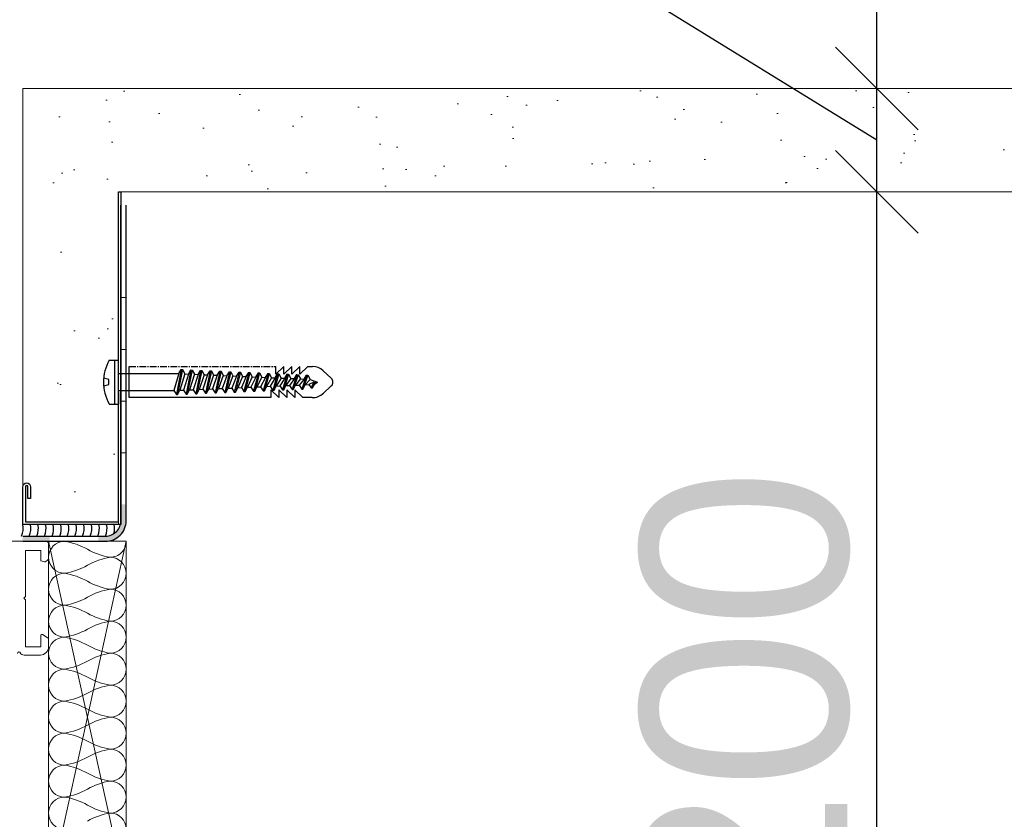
# Model space of a CAD drawing. Header units: millimetres. Extents: x 3652085 to 3778338, y -303702 to -273644.
# Tile 218 of 256: x 3693484 to 3693674, y -284879 to -284725. Entities that reach past the tile are written whole.
import ezdxf

# ---------------------------------------------------------------- set-up
doc = ezdxf.new("R2010")
doc.units = ezdxf.units.MM
doc.header["$PDMODE"] = 34
for name, pattern in [('CENTER', [2, 1.25, -0.25, 0.25, -0.25]), ('DASHED', [0.75, 0.5, -0.25]), ('HIDDEN2', [4.7625, 3.175, -1.5875])]:
    doc.linetypes.add(name, pattern=pattern)
for name, color, linetype, lineweight in [('021 Various', 7, 'Continuous', 5), ('A-Detl-Thin', 150, 'Continuous', 18), ('DIM-03    (HAUSART)', 111, 'Continuous', 5), ('G-Detl-Thin', 151, 'Continuous', 25)]:
    doc.layers.add(name, color=color, linetype=linetype, lineweight=lineweight)
for name, color, linetype in [('1', 7, 'Continuous'), ('ATTACHMT', 7, 'Continuous'), ('FIXINGS', 7, 'Continuous')]:
    doc.layers.add(name, color=color, linetype=linetype)
doc.styles.add('1-20 Eng HA', font='arial.ttf', dxfattribs={"height": 40})
doc.dimstyles.new('1-20 Eng HA', dxfattribs={"dimtxt": 40, "dimasz": 16, "dimexe": 16, "dimexo": 5, "dimgap": 5, "dimtad": 1, "dimdec": 0, "dimlfac": -1, "dimzin": 0, "dimdsep": 46, "dimtxsty": '1-20 Eng HA', "dimblk": 'OBLIQUE', "dimcen": 0.09, "dimdle": 16, "dimclrd": 256, "dimclre": 256, "dimclrt": 256, "dimadec": 0, "dimazin": 0, "dimtfac": 1, "dimtdec": 0, "dimtofl": 0, "dimtmove": 0, "dimatfit": 3, "dimldrblk": 'OBLIQUE', "dimfxl": 1, "dimtolj": 1, "dimtzin": 0, "dimlwe": 0, "dimarcsym": 0})

# ---------------------------------------------------------------- blocks, each defined once
blk = doc.blocks.new('F_042')
at = {"lineweight": 0}
blk.add_lwpolyline([(19, -14.37), (-19, -14.37, 0.198913), (-19.35, -14.51, 0.198913), (-19.5, -14.87), (-19.5, -17.65, 0.267858), (-19.25, -18.08), (-18.82, -18.33, 0.198991), (-18.67, -18.35), (-18, -18.17), (-18, -16.17), (-15, -16.17), (-15, -25.07), (-14.7, -25.37), (-15, -25.67), (-15, -34.77), (-17.99, -34.77), (-17.99, -32.57, 0.57735), (-18.29, -32.4), (-19.24, -32.94, 0.267946), (-19.49, -33.38), (-19.49, -34.76, 0.413824), (-17.9, -36.36), (-15, -36.37, 0.146116), (-14.12, -36.11, 0.186234), (-14.04, -35.99, -0.879905), (-13.45, -36.07)], format="xyb", dxfattribs=at)
blk = doc.blocks.new('Dubel_1')
at = {"layer": 'FIXINGS', "color": 7}
for p, q in [((1.14, 4.24), (2.9, 4.24)), ((2.23, -4.24), (2.23, 4.24)), ((2.9, 2.04), (2.9, 4.24)), ((2.9, -2.04), (2.9, 2.04)), ((5, -3), (5, 3)), ((15.07, 2.42), (14.13, -2.42)), ((15.3, 2.41), (14.36, -2.41)), ((14.57, 1.63), (15.07, 2.42)), ((15.07, 2.42), (15.3, 2.41)), ((15.3, 2.41), (15.73, 1.58)), ((16.93, 2.34), (16, -2.34)), ((17.16, 2.33), (16.23, -2.33)), ((16.43, 1.55), (16.93, 2.34)), ((16.93, 2.34), (17.16, 2.33)), ((17.16, 2.33), (17.59, 1.5)), ((18.79, 2.26), (17.86, -2.26)), ((19.03, 2.25), (18.09, -2.25)), ((18.3, 1.47), (18.79, 2.26)), ((18.79, 2.26), (19.03, 2.25)), ((19.03, 2.25), (19.46, 1.42)), ((20.66, 2.17), (19.73, -2.17)), ((20.89, 2.16), (19.96, -2.16)), ((20.16, 1.39), (20.66, 2.17)), ((20.66, 2.17), (20.89, 2.16)), ((20.89, 2.16), (21.32, 1.34)), ((22.52, 2.09), (21.59, -2.09)), ((22.76, 2.08), (21.82, -2.08)), ((22.03, 1.31), (22.52, 2.09)), ((22.52, 2.09), (22.76, 2.08)), ((22.76, 2.08), (23.19, 1.26)), ((24.39, 2.01), (23.46, -2.01)), ((24.62, 2), (23.69, -2)), ((23.89, 1.23), (24.39, 2.01)), ((24.39, 2.01), (24.62, 2)), ((24.62, 2), (25.05, 1.18)), ((26.25, 1.93), (25.32, -1.93)), ((26.49, 1.92), (25.55, -1.92)), ((25.76, 1.15), (26.25, 1.93)), ((26.25, 1.93), (26.49, 1.92)), ((26.49, 1.92), (26.92, 1.1)), ((34.89, 3), (33.34, 1.51)), ((33.34, 1.51), (33.34, 3)), ((36.45, 3), (34.89, 1.51)), ((34.89, 1.51), (34.89, 3)), ((38, 3), (36.45, 1.51)), ((36.45, 1.51), (36.45, 3)), ((39.55, 3), (38, 1.51)), ((38, 1.51), (38, 3)), ((42.5, 2.2), (44.09, 0.73)), ((1.07, 0.5), (0.03, 0.75)), ((1.07, -0.5), (1.07, 0.5)), ((2.9, 1.63), (14.57, 1.63)), ((14.57, 1.63), (13.63, -1.63)), ((15.73, 1.58), (14.79, -1.58)), ((16.43, 1.55), (15.5, -1.55)), ((15.73, 1.58), (16.43, 1.55)), ((17.59, 1.5), (16.66, -1.5)), ((18.3, 1.47), (17.36, -1.47)), ((17.59, 1.5), (18.3, 1.47)), ((19.46, 1.42), (18.52, -1.42)), ((20.16, 1.39), (19.23, -1.39)), ((19.46, 1.42), (20.16, 1.39)), ((21.32, 1.34), (20.39, -1.34)), ((22.03, 1.31), (21.09, -1.31)), ((21.32, 1.34), (22.03, 1.31)), ((23.19, 1.26), (22.25, -1.26)), ((23.89, 1.23), (22.96, -1.23)), ((23.19, 1.26), (23.89, 1.23)), ((25.05, 1.18), (24.12, -1.18)), ((25.76, 1.15), (24.82, -1.15)), ((25.05, 1.18), (25.76, 1.15)), ((26.92, 1.1), (25.98, -1.1)), ((27.62, 1.06), (26.69, -1.06)), ((26.92, 1.1), (27.62, 1.06)), ((28.12, 1.85), (27.19, -1.85)), ((28.35, 1.84), (27.42, -1.84)), ((27.62, 1.06), (28.12, 1.85)), ((28.78, 1.01), (27.85, -1.01)), ((28.12, 1.85), (28.35, 1.84)), ((28.35, 1.84), (28.78, 1.01)), ((29.48, 0.98), (28.55, -0.98)), ((28.78, 1.01), (29.48, 0.98)), ((29.98, 1.77), (29.05, -1.77)), ((30.22, 1.76), (29.28, -1.76)), ((29.48, 0.98), (29.98, 1.77)), ((30.65, 0.93), (29.71, -0.93)), ((29.98, 1.77), (30.22, 1.76)), ((30.22, 1.76), (30.65, 0.93)), ((31.35, 0.9), (30.42, -0.9)), ((30.65, 0.93), (31.35, 0.9)), ((31.85, 1.69), (30.92, -1.69)), ((32.08, 1.68), (31.15, -1.68)), ((31.35, 0.9), (31.85, 1.69)), ((32.51, 0.85), (31.58, -0.85)), ((31.85, 1.69), (32.08, 1.68)), ((32.08, 1.68), (32.51, 0.85)), ((33.21, 0.82), (32.28, -0.82)), ((32.51, 0.85), (33.21, 0.82)), ((33.71, 1.6), (32.78, -1.6)), ((33.95, 1.59), (33.01, -1.59)), ((33.21, 0.82), (33.71, 1.6)), ((34.38, 0.77), (33.44, -0.77)), ((33.71, 1.6), (33.95, 1.59)), ((33.95, 1.59), (34.38, 0.77)), ((35.08, 0.74), (34.15, -0.74)), ((34.38, 0.77), (35.08, 0.74)), ((35.58, 1.52), (34.65, -1.52)), ((35.81, 1.51), (34.88, -1.51)), ((35.08, 0.74), (35.58, 1.52)), ((36.24, 0.69), (35.31, -0.69)), ((35.58, 1.52), (35.81, 1.51)), ((35.81, 1.51), (36.24, 0.69)), ((36.94, 0.66), (36.01, -0.66)), ((36.24, 0.69), (36.94, 0.66)), ((37.44, 1.44), (36.51, -1.44)), ((37.68, 1.43), (36.74, -1.43)), ((36.94, 0.66), (37.44, 1.44)), ((38.11, 0.61), (37.17, -0.61)), ((37.44, 1.44), (37.68, 1.43)), ((37.68, 1.43), (38.11, 0.61)), ((38.81, 0.58), (37.88, -0.58)), ((38.11, 0.61), (38.81, 0.58)), ((39.31, 1.36), (38.38, -1.36)), ((39.54, 1.35), (38.61, -1.35)), ((38.81, 0.58), (39.31, 1.36)), ((39.97, 0.53), (39.04, -0.53)), ((39.31, 1.36), (39.54, 1.35)), ((39.54, 1.35), (39.97, 0.53)), ((40.71, 0), (39.74, -0.49)), ((39.97, 0.53), (41.41, 0)), ((40.71, 0), (40.22, -1.12)), ((40.94, 0), (40.46, -1.11)), ((40.94, 0), (40.9, -0.36)), ((40.9, -0.36), (41.41, 0)), ((0.03, -0.75), (1.07, -0.5)), ((2.9, -1.63), (13.63, -1.63)), ((13.63, -1.63), (14.13, -2.42)), ((14.36, -2.41), (14.79, -1.58)), ((14.79, -1.58), (15.5, -1.55)), ((15.5, -1.55), (16, -2.34)), ((16.23, -2.33), (16.66, -1.5)), ((16.66, -1.5), (17.36, -1.47)), ((17.36, -1.47), (17.86, -2.26)), ((18.09, -2.25), (18.52, -1.42)), ((18.52, -1.42), (19.23, -1.39)), ((19.23, -1.39), (19.73, -2.17)), ((19.96, -2.16), (20.39, -1.34)), ((20.39, -1.34), (21.09, -1.31)), ((21.09, -1.31), (21.59, -2.09)), ((21.82, -2.08), (22.25, -1.26)), ((22.25, -1.26), (22.96, -1.23)), ((22.96, -1.23), (23.46, -2.01)), ((23.69, -2), (24.12, -1.18)), ((24.12, -1.18), (24.82, -1.15)), ((24.82, -1.15), (25.32, -1.93)), ((25.55, -1.92), (25.98, -1.1)), ((25.98, -1.1), (26.69, -1.06)), ((26.69, -1.06), (27.19, -1.85)), ((27.19, -1.85), (27.42, -1.84)), ((27.42, -1.84), (27.85, -1.01)), ((27.85, -1.01), (28.55, -0.98)), ((28.55, -0.98), (29.05, -1.77)), ((29.05, -1.77), (29.28, -1.76)), ((29.28, -1.76), (29.71, -0.93)), ((29.71, -0.93), (30.42, -0.9)), ((30.42, -0.9), (30.92, -1.69)), ((30.92, -1.69), (31.15, -1.68)), ((31.15, -1.68), (31.58, -0.85)), ((31.58, -0.85), (32.28, -0.82)), ((32.28, -0.82), (32.78, -1.6)), ((33.94, -3), (32.38, -1.51)), ((32.38, -1.51), (32.38, -3)), ((32.78, -1.6), (33.01, -1.59)), ((33.01, -1.59), (33.44, -0.77)), ((33.44, -0.77), (34.15, -0.74)), ((35.49, -3), (33.94, -1.51)), ((33.94, -1.51), (33.94, -3)), ((34.15, -0.74), (34.65, -1.52)), ((34.65, -1.52), (34.88, -1.51)), ((34.88, -1.51), (35.31, -0.69)), ((35.31, -0.69), (36.01, -0.66)), ((37.04, -3), (35.49, -1.51)), ((35.49, -1.51), (35.49, -3)), ((36.01, -0.66), (36.51, -1.44)), ((36.51, -1.44), (36.74, -1.43)), ((36.74, -1.43), (37.17, -0.61)), ((38.59, -3), (37.04, -1.51)), ((37.04, -1.51), (37.04, -3)), ((37.17, -0.61), (37.88, -0.58)), ((37.88, -0.58), (38.38, -1.36)), ((38.38, -1.36), (38.61, -1.35)), ((38.61, -1.35), (39.04, -0.53)), ((39.04, -0.53), (39.74, -0.49)), ((39.74, -0.49), (40.22, -1.12)), ((40.22, -1.12), (40.46, -1.11)), ((40.46, -1.11), (40.9, -0.36)), ((42.5, -2.2), (44.09, -0.73)), ((2.9, -2.04), (2.9, -4.24)), ((32.38, -3), (5, -3)), ((14.13, -2.42), (14.36, -2.41)), ((16, -2.34), (16.23, -2.33)), ((17.86, -2.26), (18.09, -2.25)), ((19.73, -2.17), (19.96, -2.16)), ((21.59, -2.09), (21.82, -2.08)), ((23.46, -2.01), (23.69, -2)), ((25.32, -1.93), (25.55, -1.92)), ((40.37, -3), (38.59, -3)), ((1.14, -4.24), (2.9, -4.24))]:
    blk.add_line(p, q, dxfattribs=at)
at = {"layer": 'FIXINGS', "color": 7, "linetype": 'CENTER'}
for p, q in [((5, 3), (33.34, 3)), ((39.55, 3), (40.46, 3))]:
    blk.add_line(p, q, dxfattribs=at)
at = {"layer": 'FIXINGS', "color": 7}
for centre, radius, start, end in [((8.46, 0), 8.46, 149.9384, 210.0616), ((40.46, 0), 3, 47.3071, 89.9854), ((43.41, 0), 1, 312.6929, 47.3071), ((40.46, 0), 3, 268.1701, 314.2616)]:
    blk.add_arc(centre, radius, start, end, dxfattribs=at)
blk = doc.blocks.new('_Oblique')
at = {"color": 0, "linetype": 'ByBlock', "lineweight": -2}
blk.add_line((-0.5, -0.5), (0.5, 0.5), dxfattribs=at)
blk = doc.blocks.new('*D461')
at = {"layer": 'Defpoints', "color": 0, "lineweight": 0, "transparency": 16777216}
for p in [(3693633.05, -284758.14), (3693649.67, -284758.14), (3693633.05, -284958.14)]:
    blk.add_point(p, dxfattribs=at)
at = {"layer": 'DIM-03    (HAUSART)', "lineweight": -2, "transparency": 16777216}
blk.add_line((3693649.67, -284974.14), (3693649.67, -284742.14), dxfattribs=at)
at = {"layer": 'DIM-03    (HAUSART)', "linetype": 'HIDDEN2', "lineweight": 0, "transparency": 16777216}
for p, q in [((3693638.05, -284758.14), (3693665.67, -284758.14)), ((3693638.05, -284958.14), (3693665.67, -284958.14))]:
    blk.add_line(p, q, dxfattribs=at)
at = {"layer": 'DIM-03    (HAUSART)', "lineweight": -2, "transparency": 16777216, "xscale": 16, "yscale": 16, "zscale": 16}
for p, rotation in [((3693649.67, -284758.14), 90), ((3693649.67, -284958.14), 270)]:
    blk.add_blockref('_Oblique', p, dxfattribs=dict(at, rotation=rotation))
at = {"layer": 'DIM-03    (HAUSART)', "lineweight": 0, "transparency": 16777216, "insert": (3693624.25, -284858.14), "char_height": 40, "attachment_point": 5, "rotation": 90, "style": '1-20 Eng HA'}
blk.add_mtext('\\A1;200', dxfattribs=at)
blk = doc.blocks.new('*D462')
at = {"layer": 'Defpoints', "color": 0, "lineweight": 0, "transparency": 16777216}
for p in [(3693649.67, -284738.14), (3693649.67, -284738.14), (3693633.05, -284758.14)]:
    blk.add_point(p, dxfattribs=at)
at = {"layer": 'DIM-03    (HAUSART)', "lineweight": -2, "transparency": 16777216}
for p, q in [((3693597.82, -284716.21), (3693597.82, -284648.36)), ((3693649.67, -284748.14), (3693597.82, -284716.21)), ((3693649.67, -284774.14), (3693649.67, -284722.14))]:
    blk.add_line(p, q, dxfattribs=at)
at = {"layer": 'DIM-03    (HAUSART)', "linetype": 'HIDDEN2', "lineweight": 0, "transparency": 16777216}
for p, q in [((3693654.67, -284738.14), (3693665.67, -284738.14)), ((3693638.05, -284758.14), (3693665.67, -284758.14))]:
    blk.add_line(p, q, dxfattribs=at)
at = {"layer": 'DIM-03    (HAUSART)', "lineweight": -2, "transparency": 16777216, "xscale": 16, "yscale": 16, "zscale": 16}
for p, rotation in [((3693649.67, -284738.14), 90), ((3693649.67, -284758.14), 270)]:
    blk.add_blockref('_Oblique', p, dxfattribs=dict(at, rotation=rotation))
at = {"layer": 'DIM-03    (HAUSART)', "lineweight": 0, "transparency": 16777216, "insert": (3693572.4, -284682.29), "char_height": 40, "attachment_point": 5, "rotation": 90, "style": '1-20 Eng HA'}
blk.add_mtext('\\A1;20', dxfattribs=at)

msp = doc.modelspace()

# ---------------------------------------------------------------- hatches: boundary and pattern name
at = {"layer": '021 Various'}
h = msp.add_hatch(dxfattribs=at)
h.set_pattern_fill('SITEWORK_SAND', color=256, scale=10, angle=-90, style=0, pattern_type=2)
h.set_pattern_definition([(307.5, (6170721.124, 13567992.66), (19.26823769, 0.62993358), [0, -15.2, 0, -17, 0, -16.25]), (277.5, (6170721.124, 13567992.66), (28.22146065, -17.697767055), [0, -8.2, 0, -13.7, 0, -5.25]), (237.5, (6170721.124, 13568004.96), (0.056590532, -31.141418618), [0, -5, 0, -18, 0, -23.5]), (227.5, (6170721.124, 13568004.96), (8.776755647, -30.061266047), [0, -2.5, 0, -11.8, 0, -13.5])])
h.paths.add_polyline_path([(3693484.42, -284738.12), (3693484.42, -284758.12), (3693484.42, -284812.59, -1), (3693485.92, -284812.59), (3693485.92, -284814.84), (3693485.42, -284814.84), (3693485.42, -284812.59, 1), (3693484.92, -284812.59), (3693484.92, -284819.34), (3693502.92, -284819.34), (3693502.92, -284796.57), (3693501.15, -284796.57, -0.268526), (3693501.15, -284788.1), (3693502.92, -284788.1), (3693502.92, -284758.14), (3693796.21, -284758.14), (3693796.21, -284738.12)])
at = {"layer": 'ATTACHMT', "linetype": 'Continuous', "lineweight": -3}
for points in [[(3693499.04, -284825.71), (3693499.04, -284824.71), (3693500.42, -284824.71, 0.414214), (3693503.42, -284821.71), (3693503.42, -284818.59), (3693504.42, -284818.59), (3693504.42, -284821.71, -0.414214), (3693500.42, -284825.71)], [(3693489.6, -284825.71), (3693489.6, -284824.71), (3693484.42, -284824.71), (3693484.42, -284825.71)]]:
    msp.add_hatch(color=7, dxfattribs=at).paths.add_polyline_path(points)

# ---------------------------------------------------------------- linework, layer by layer
at = {"lineweight": 0, "elevation": -180000}
for points in [[(3693503.42, -284778.59), (3693504.42, -284778.59), (3693504.42, -284788.59), (3693503.42, -284788.59), (3693503.42, -284778.59)], [(3693503.42, -284798.59), (3693504.42, -284798.59), (3693504.42, -284808.59), (3693503.42, -284808.59), (3693503.42, -284798.59)]]:
    msp.add_lwpolyline(points, close=True, dxfattribs=at)
at = {"layer": '021 Various', "elevation": -180000}
msp.add_lwpolyline([(3693484.42, -284822.43), (3693502.92, -284822.43), (3693502.92, -284758.12), (3693504.42, -284758.12), (3693504.42, -284758.12), (3693504.42, -284758.14), (3693796.21, -284758.14), (3693796.21, -284738.14), (3693484.42, -284738.14), (3693484.42, -284819.34), (3693484.42, -284822.43)], close=True, dxfattribs=at)
at = {"layer": '1', "linetype": 'Continuous', "lineweight": 0, "elevation": -180000}
msp.add_lwpolyline([(3693504.42, -284825.71), (3693486.1, -284825.71)], dxfattribs=at)
at = {"layer": 'A-Detl-Thin', "color": 3, "lineweight": 0, "elevation": -180000}
for points in [[(3693504.42, -284825.71, -0.414214), (3693501.33, -284828.8, -0.088209), (3693496.92, -284827.25, 0.088209), (3693492.51, -284825.71, 1), (3693492.51, -284831.89, 0.088209), (3693496.92, -284830.35, -0.088209), (3693501.33, -284828.8, -1), (3693501.33, -284834.98, -0.088209), (3693496.92, -284833.44, 0.088209), (3693492.51, -284831.89, 1), (3693492.51, -284838.07, 0.088209), (3693496.92, -284836.53, -0.088209), (3693501.33, -284834.98, -1), (3693501.33, -284841.16, -0.088209), (3693496.92, -284839.62, 0.088209), (3693492.51, -284838.07, 1), (3693492.51, -284844.25, 0.088209), (3693496.92, -284842.71, -0.088209), (3693501.33, -284841.16, -1), (3693501.33, -284847.35, -0.088209), (3693496.92, -284845.8, 0.088209), (3693492.51, -284844.25, 1), (3693492.51, -284850.44, 0.088209), (3693496.92, -284848.89, -0.088209), (3693501.33, -284847.35, -1), (3693501.33, -284853.53, -0.088209), (3693496.92, -284851.98, 0.088209), (3693492.51, -284850.44, 1), (3693492.51, -284856.62, 0.088209), (3693496.92, -284855.07, -0.088209), (3693501.33, -284853.53, -1), (3693501.33, -284859.71, -0.088209), (3693496.92, -284858.16, 0.088209), (3693492.51, -284856.62, 1), (3693492.51, -284862.8, 0.088209), (3693496.92, -284861.25, -0.088209), (3693501.33, -284859.71, -1), (3693501.33, -284865.89, -0.088209), (3693496.92, -284864.35, 0.088209), (3693492.51, -284862.8, 1), (3693492.51, -284868.98, 0.088209), (3693496.92, -284867.44, -0.088209), (3693501.33, -284865.89, -1), (3693501.33, -284872.07, -0.088209), (3693496.92, -284870.53, 0.088209), (3693492.51, -284868.98, 1), (3693492.51, -284875.16, 0.088209), (3693496.92, -284873.62, -0.088209), (3693501.33, -284872.07, -1), (3693501.33, -284878.25, -0.088209), (3693496.92, -284876.71, 0.088209), (3693492.51, -284875.16, 1), (3693492.51, -284881.35, 0.088209)], [(3693496.92, -284879.8, -0.088209), (3693501.33, -284878.25, -1), (3693501.33, -284884.44, -0.088209)]]:
    msp.add_lwpolyline(points, format="xyb", dxfattribs=at)
at = {"layer": 'ATTACHMT', "color": 7, "linetype": 'Continuous', "lineweight": -3, "elevation": -180000}
msp.add_lwpolyline([(3693485.42, -284815.18, 1), (3693484.92, -284815.18), (3693484.92, -284821.93), (3693502.92, -284821.93), (3693502.92, -284758.12), (3693503.42, -284758.12), (3693503.42, -284822.43), (3693484.42, -284822.43), (3693484.42, -284815.18, -1), (3693485.92, -284815.18), (3693485.92, -284817.43), (3693485.42, -284817.43)], format="xyb", close=True, dxfattribs=at)
for points in [[(3693484.42, -284824.71), (3693500.42, -284824.71, 0.414214), (3693503.42, -284821.71), (3693503.42, -284760.71)], [(3693484.42, -284825.71), (3693500.42, -284825.71, 0.414214), (3693504.42, -284821.71), (3693504.42, -284760.71)]]:
    msp.add_lwpolyline(points, format="xyb", dxfattribs=at)
at = {"layer": 'ATTACHMT', "color": 3}
for centre, start in [((3693480.63, -284823.21, -180000), 337.1544), ((3693482.11, -284823.21, -180000), 337.1544), ((3693483.58, -284823.21, -180000), 337.1544), ((3693485.06, -284823.21, -180000), 337.1544), ((3693486.53, -284823.21, -180000), 337.1544), ((3693488.01, -284823.21, -180000), 337.1544), ((3693489.48, -284823.21, -180000), 337.1544), ((3693490.96, -284823.21, -180000), 337.1544), ((3693492.43, -284823.21, -180000), 337.1544), ((3693493.91, -284823.21, -180000), 337.1544), ((3693495.38, -284823.21, -180000), 337.1544), ((3693496.86, -284823.21, -180000), 337.1544), ((3693498.33, -284823.21, -180000), 344.8532)]:
    msp.add_arc(centre, 3.86, start, 11.65, dxfattribs=at)
at = {"layer": 'G-Detl-Thin', "color": 2, "lineweight": 0}
for p, q in [((3693504.42, -284825.71, -180000), (3693489.42, -284893.71, -180000)), ((3693504.42, -284893.71, -180000), (3693489.42, -284825.71, -180000))]:
    msp.add_line(p, q, dxfattribs=at)
at = {"layer": 'G-Detl-Thin', "color": 2, "lineweight": 0, "elevation": -180000}
msp.add_lwpolyline([(3693489.42, -284825.71), (3693489.42, -284893.71), (3693504.42, -284893.71), (3693504.42, -284825.71), (3693489.42, -284825.71)], close=True, dxfattribs=at)

# ---------------------------------------------------------------- block references
at = {"linetype": 'DASHED', "lineweight": 5, "ltscale": 0.5, "xscale": -1}
msp.add_blockref('F_042', (3693469.92, -284811.34, -180000), dxfattribs=at)
msp.add_blockref('Dubel_1', (3693500.02, -284794.92, -180000))

# ---------------------------------------------------------------- dimensions: what is measured, and where the dimension line sits
at = {"layer": 'DIM-03    (HAUSART)', "lineweight": 0}
dim = msp.add_linear_dim(base=(3693649.67, -284738.14, -180000), p1=(3693633.05, -284758.14, -180000), p2=(3693649.67, -284738.14, -180000), angle=90, dimstyle='1-20 Eng HA', override={"dimtmove": 1}, dxfattribs=at)
dim.commit()
dim.dimension.update_dxf_attribs({"geometry": '*D462', "text_midpoint": (3693597.82, -284711.21, -180000), "dimtype": 160})
dim = msp.add_linear_dim(base=(3693649.67, -284758.14, -180000), p1=(3693633.05, -284958.14, -180000), p2=(3693633.05, -284758.14, -180000), angle=90, dimstyle='1-20 Eng HA', dxfattribs=at)
dim.commit()
dim.dimension.update_dxf_attribs({"geometry": '*D461', "text_midpoint": (3693624.25, -284858.14, -180000)})

doc.saveas('drawing.dxf')
